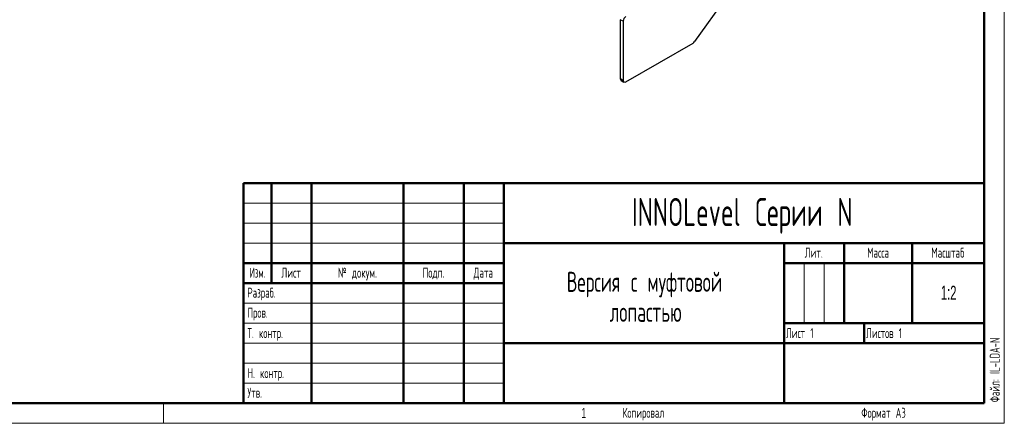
# Model space of a CAD drawing. Header units: millimetres. Extents: x 0 to 420, y 0 to 297.
# Tile 2 of 6: x 174 to 420, y 0 to 101. Entities that reach past the tile are written whole.
import ezdxf

# ---------------------------------------------------------------- set-up
doc = ezdxf.new("R2010")
doc.units = ezdxf.units.MM
doc.layers.add('ОСНОВНОЙ', color=7, linetype='Continuous', lineweight=25)
doc.styles.add('SLDTEXTSTYLE0', font='TXT', dxfattribs={"width": 0.605, "bigfont": 'bigfont'})
doc.styles.add('SLDTEXTSTYLE1', font='TXT', dxfattribs={"width": 0.620146, "bigfont": 'bigfont'})
doc.styles.add('SLDTEXTSTYLE2', font='TXT', dxfattribs={"width": 0.605})
doc.styles.add('SLDTEXTSTYLE3', font='TXT', dxfattribs={"width": 0.559127, "bigfont": 'bigfont'})

# ---------------------------------------------------------------- blocks, each defined once
blk = doc.blocks.new('SW_NOTE_0')
at = {"color": 0, "linetype": 'Continuous', "lineweight": 0, "char_height": 5, "attachment_point": 2, "style": 'SLDTEXTSTYLE0'}
for s, insert in [('Версия с муфтовой', (31.87, 6.43)), ('лопастью', (32.16, -1.07))]:
    blk.add_mtext(s, dxfattribs=dict(at, insert=insert))

msp = doc.modelspace()

# ---------------------------------------------------------------- linework, layer by layer
at = {"color": 7, "linetype": 'Continuous', "lineweight": 18}
for p, q in [((420, 297), (420, 0)), ((230, 55), (295, 55)), ((230, 50), (295, 50)), ((230, 45), (295, 45)), ((370, 40), (370, 25)), ((375, 40), (375, 25)), ((230, 30), (295, 30)), ((230, 25), (295, 25)), ((230, 20), (295, 20)), ((230, 15), (295, 15)), ((230, 10), (295, 10)), ((0, 0), (420, 0))]:
    msp.add_line(p, q, dxfattribs=at)
at = {"color": 7, "linetype": 'Continuous', "lineweight": 50}
for p, q in [((415, 5), (415, 292)), ((230, 60), (415, 60)), ((230, 60), (230, 5)), ((237, 35), (237, 60)), ((247, 60), (247, 5)), ((270, 60), (270, 5)), ((285, 60), (285, 5)), ((295, 60), (295, 5)), ((295, 45), (415, 45)), ((365, 45), (365, 5)), ((380, 45), (380, 25)), ((397, 45), (397, 25)), ((230, 40), (295, 40)), ((365, 40), (415, 40)), ((230, 35), (295, 35)), ((365, 25), (415, 25)), ((385, 25), (385, 20)), ((295, 20), (415, 20)), ((20, 5), (415, 5))]:
    msp.add_line(p, q, dxfattribs=at)
at = {"color": 7, "linetype": 'Continuous', "lineweight": 25}
for p, q in [((342.68, 95.36), (358.33, 117.01)), ((324.82, 100.42), (324.11, 100.83)), ((324.11, 100.83), (324.11, 86.13)), ((324.82, 100.42), (324.82, 85.72)), ((325.53, 85.31), (342.27, 94.98)), ((324.11, 86.13), (324.82, 85.72)), ((324.32, 85.67), (325.03, 85.26))]:
    msp.add_line(p, q, dxfattribs=at)
for centre, radius, start, end in [((326.35, 100.35), 1.54, 122.6055, 177.3945), ((341.57, 96.14), 1.35, 301.3877, 325.0941), ((324.6, 86.08), 0.493, 173.7012, 234.9867), ((325.25, 85.65), 0.437, 170.786, 309.2033)]:
    msp.add_arc(centre, radius, start, end, dxfattribs=at)
at = {"layer": 'ОСНОВНОЙ', "linetype": 'Continuous', "lineweight": 18}
for p, q in [((415, 292), (415, 5)), ((415, 5), (20, 5)), ((210, 5), (210, 0)), ((217.5, 5), (217.5, 5))]:
    msp.add_line(p, q, dxfattribs=at)

# ---------------------------------------------------------------- block references
at = {"color": 7, "linetype": 'Continuous', "lineweight": 0}
msp.add_blockref('SW_NOTE_0', (298.27, 31.41), dxfattribs=at)

# ---------------------------------------------------------------- texts
for s, insert, char_height, attachment_point, style in [('INNOLevel Серии N', (354.56, 56.28), 7, 2, 'SLDTEXTSTYLE0'), ('Лит.', (372.41, 43.87), 2.5, 2, 'SLDTEXTSTYLE1'), ('Масса', (388.49, 43.87), 2.5, 2, 'SLDTEXTSTYLE1'), ('Масштаб', (405.89, 43.87), 2.5, 2, 'SLDTEXTSTYLE1'), ('Изм.', (233.52, 38.87), 2.5, 2, 'SLDTEXTSTYLE3'), ('Лист', (241.9, 38.87), 2.5, 2, 'SLDTEXTSTYLE1'), ('№ докум.', (258.46, 38.87), 2.5, 2, 'SLDTEXTSTYLE1'), ('Подп.', (277.48, 38.87), 2.5, 2, 'SLDTEXTSTYLE1'), ('Дата', (289.89, 38.87), 2.5, 2, 'SLDTEXTSTYLE1'), ('1:2', (406.1, 34.36), 3.5, 2, 'SLDTEXTSTYLE2'), ('Разраб.', (231, 33.87), 2.5, 1, 'SLDTEXTSTYLE0'), ('Пров.', (231, 28.87), 2.5, 1, 'SLDTEXTSTYLE0'), ('Т. контр.', (231, 23.78), 2.5, 1, 'SLDTEXTSTYLE0'), ('Лист 1', (365.5, 23.78), 2.5, 1, 'SLDTEXTSTYLE0'), ('Листов 1', (385.5, 23.78), 2.5, 1, 'SLDTEXTSTYLE0'), ('Н. контр.', (231, 13.78), 2.5, 1, 'SLDTEXTSTYLE0'), ('Утв.', (231, 8.87), 2.5, 1, 'SLDTEXTSTYLE0'), ('Копировал', (329.87, 3.87), 2.5, 2, 'SLDTEXTSTYLE0'), ('Формат А3', (389.85, 3.87), 2.5, 2, 'SLDTEXTSTYLE0')]:
    msp.add_mtext(s, dxfattribs=dict(at, insert=insert, char_height=char_height, attachment_point=attachment_point, style=style))
at = {"color": 7, "linetype": 'Continuous', "lineweight": 0, "insert": (416.38, 5.25), "char_height": 2.5, "attachment_point": 1, "rotation": 90, "style": 'SLDTEXTSTYLE0'}
msp.add_mtext('Файл: IL-LDA-N', dxfattribs=at)
at = {"layer": 'ОСНОВНОЙ', "insert": (314.98, 3.82), "char_height": 2.5, "attachment_point": 2, "style": 'SLDTEXTSTYLE2'}
msp.add_mtext('1', dxfattribs=at)

doc.saveas('drawing.dxf')
